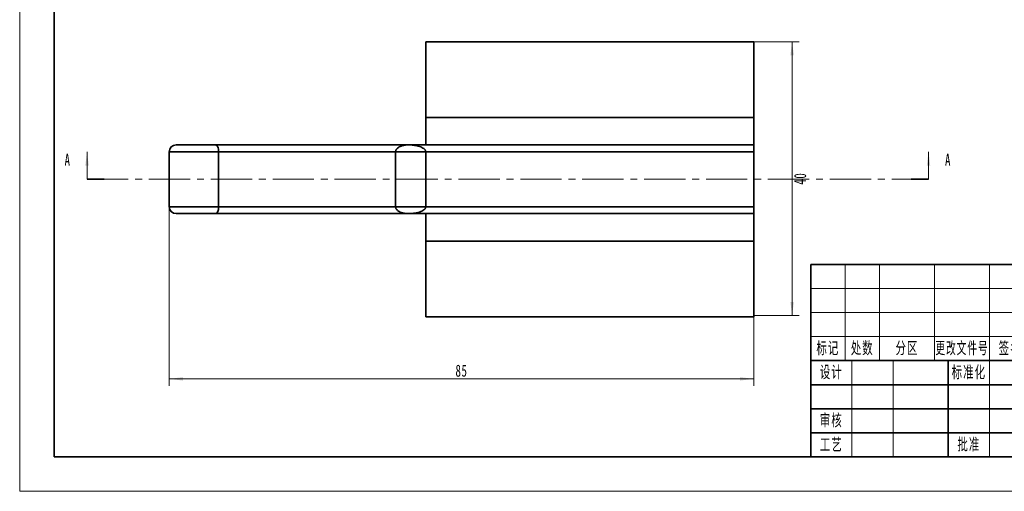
# Model space of a CAD drawing. Header units: millimetres. Extents: x -210 to 289, y -148 to 148.
# Tile 1 of 3: x -210 to 76, y -148 to -11. Entities that reach past the tile are written whole.
import ezdxf
from ezdxf.enums import TextEntityAlignment as Align

# ---------------------------------------------------------------- set-up
doc = ezdxf.new("R2010")
doc.units = ezdxf.units.MM
doc.linetypes.add('点画线', pattern=[18, 12, -2, 2, -2])
doc.layers.get('0').update_dxf_attribs({"lineweight": 35})
for name, color, linetype, lineweight in [('中心线层', 1, '点画线', 18), ('尺寸线层', 3, 'Continuous', 18), ('粗实线层', 7, 'Continuous', 35), ('细实线层', 7, 'Continuous', 18)]:
    doc.layers.add(name, color=color, linetype=linetype, lineweight=lineweight)
doc.styles.add('标准', font='txt', dxfattribs={"width": 0.667})
doc.dimstyles.new('GB_尺寸', dxfattribs={"dimtxt": 3.5, "dimasz": 4, "dimexe": 2, "dimexo": 0, "dimtad": 1, "dimdsep": 46, "dimtxsty": '标准', "dimblk": '_CAXARROW', "dimcen": 0, "dimdle": 6, "dimazin": 2, "dimtfac": 0.707107, "dimtdec": 3, "dimtmove": 2, "dimatfit": 3, "dimfxl": 0, "dimfrac": 2, "dimtolj": 1, "dimtzin": 0, "dimarcsym": 0})

# ---------------------------------------------------------------- blocks, each defined once
blk = doc.blocks.new('$CAXA_FRAME_13B17AC1$')
at = {"layer": '粗实线层'}
for p, q in [((-200, 138.5), (-200, -138.5)), ((-200, -138.5), (200, -138.5))]:
    blk.add_line(p, q, dxfattribs=at)
at = {"layer": '细实线层'}
for p, q in [((-210, 148.5), (-210, -148.5)), ((-210, -148.5), (210, -148.5))]:
    blk.add_line(p, q, dxfattribs=at)
blk = doc.blocks.new('$CAXA_TITLE_151E506F$')
at = {"layer": '粗实线层'}
for p, q in [((0, 56), (-180, 56)), ((-180, 56), (-180, 0)), ((-100, 56), (-100, 0)), ((-50, 56), (-50, 0)), ((0, 0), (0, 56)), ((0, 39), (-50, 39)), ((-50, 28), (-180, 28)), ((-140, 28), (-140, 0)), ((-74, 28), (-74, 9)), ((-62, 28), (-62, 9)), ((-100, 21), (-180, 21)), ((0, 21), (-50, 21)), ((-100, 14), (-180, 14)), ((0, 9), (-100, 9)), ((-100, 7), (-180, 7)), ((0, 0), (-180, 0))]:
    blk.add_line(p, q, dxfattribs=at)
at = {"layer": '细实线层'}
for p, q in [((-170, 56), (-170, 28)), ((-160, 56), (-160, 28)), ((-144, 56), (-144, 28)), ((-128, 56), (-128, 0)), ((-116, 56), (-116, 0)), ((-100, 49), (-180, 49)), ((-100, 42), (-180, 42)), ((-100, 35), (-180, 35)), ((-168, 28), (-168, 0)), ((-156, 28), (-156, 0)), ((-50, 18), (-100, 18)), ((-93.5, 18), (-93.5, 9)), ((-87, 18), (-87, 9)), ((-80.5, 18), (-80.5, 9))]:
    blk.add_line(p, q, dxfattribs=at)
at = {"layer": '尺寸线层', "char_height": 3.5, "attachment_point": 5, "line_spacing_factor": 1.369753, "style": '标准'}
for s, insert, width in [('\\T1.1;标记', (-175, 31.5), 18), ('\\T1.1;处数', (-165, 31.5), 18), ('\\T1.1;分区', (-152, 31.5), 30), ('\\T1.1;{\\W0.618357;更改文件号}', (-136, 31.5), 30), ('\\T1.1;签名', (-122, 31.5), 22), ('\\T1.1;{\\W0.634692;年、月、日}', (-108, 31.5), 30), ('\\T1.1;设计', (-174, 24.5), 22), ('\\T1.1;标准化', (-134, 24.5), 22), ('\\T1.1;阶段标记', (-87, 23), 50), ('\\T1.1;重量', (-68, 23), 22), ('\\T1.1;比例', (-56, 23), 22), ('\\T1.1;审核', (-174, 10.5), 22), ('\\T1.1;工艺', (-174, 3.5), 22), ('\\T1.1;批准', (-134, 3.5), 22), ('\\T1.1;共', (-95, 4.5), 8), ('\\T1.1;张', (-81, 4.5), 8), ('\\T1.1;第', (-69, 4.5), 8), ('\\T1.1;张', (-55, 4.5), 8)]:
    blk.add_mtext(s, dxfattribs=dict(at, insert=insert, width=width))
at = {"layer": '尺寸线层', "style": '标准'}
for tag, height, width, p in [('标记C', 3.54, 0.667, (-175, 52.5)), ('处数C', 3.54, 0.667, (-165, 52.5)), ('分区C', 3.54, 0.667, (-152, 52.5)), ('更改文件号C', 3.54, 0.512156, (-136, 52.5)), ('更改签名C', 3.54, 0.459969, (-122, 52.5)), ('更改日期C', 3.54, 0.62723, (-108, 52.5)), ('单位名称', 5.05, 0.667, (-25, 47.5)), ('标记B', 3.54, 0.667, (-175, 45.5)), ('处数B', 3.54, 0.667, (-165, 45.5)), ('分区B', 3.54, 0.667, (-152, 45.5)), ('更改文件号B', 3.54, 0.512156, (-136, 45.5)), ('更改签名B', 3.54, 0.459969, (-122, 45.5)), ('更改日期B', 3.54, 0.62723, (-108, 45.5)), ('材料名称', 5.05, 0.667, (-75, 42)), ('标记A', 3.54, 0.667, (-175, 38.5)), ('处数A', 3.54, 0.667, (-165, 38.5)), ('分区A', 3.54, 0.667, (-152, 38.5)), ('更改文件号A', 3.54, 0.512156, (-136, 38.5)), ('更改签名A', 3.54, 0.459969, (-122, 38.5)), ('更改日期A', 3.54, 0.62723, (-108, 38.5)), ('图纸名称', 5.05, 0.667, (-25, 30)), ('设计', 3.54, 0.667, (-162, 24.5)), ('设计日期', 3.54, 0.667, (-148, 24.5)), ('标准化', 3.54, 0.667, (-122, 24.5)), ('标准化日期', 3.54, 0.569556, (-108, 24.5)), ('图纸编号', 5.05, 0.667, (-25, 15)), ('阶段标记S', 3.54, 0.229984, (-96.75, 13.5)), ('阶段标记A', 3.54, 0.229984, (-90.25, 13.5)), ('阶段标记B', 3.54, 0.229984, (-83.75, 13.5)), ('阶段标记C', 3.54, 0.229984, (-77.25, 13.5)), ('重量', 3.54, 0.667, (-68, 13.5)), ('图纸比例', 3.54, 0.524733, (-56, 13.5)), ('审核', 3.54, 0.667, (-162, 10.5)), ('审核日期', 3.54, 0.667, (-148, 10.5)), ('工艺', 3.54, 0.667, (-162, 3.5)), ('工艺日期', 3.54, 0.667, (-148, 3.5)), ('批准', 3.54, 0.667, (-122, 3.5)), ('批准日期', 3.54, 0.667, (-108, 3.5)), ('页数', 3.54, 0.667, (-88, 4.5)), ('页码', 3.54, 0.667, (-62, 4.5)), ('投影符号', 3.54, 0.667, (-25, 4.5))]:
    blk.add_attdef(tag, text='', height=height, dxfattribs=dict(at, width=width)).set_placement(p, align=Align.MIDDLE_CENTER)
blk = doc.blocks.new('*X4')
at = {"layer": '尺寸线层'}
for points in [[(-244.69, 8), (-245.19, 4), (-244.19, 4)], [(0, 8), (-0.5, 4), (0.5, 4)]]:
    blk.add_hatch(color=0, dxfattribs=at).paths.add_polyline_path(points, flags=0)
at = {"layer": '尺寸线层', "color": 0}
for p, q in [((-244.69, 0), (-244.69, 8)), ((0, 0), (0, 8))]:
    blk.add_line(p, q, dxfattribs=at)
at = {"layer": '尺寸线层', "color": 0, "linetype": 'Continuous', "lineweight": 35}
for p, q in [((-244.69, 0), (-239.69, 0)), ((-5, 0), (0, 0))]:
    blk.add_line(p, q, dxfattribs=at)
at = {"layer": '尺寸线层', "color": 0, "char_height": 3.5, "width": 7, "attachment_point": 5, "line_spacing_factor": 1.15057, "style": '标准'}
for insert in [(-250.35, 5.66), (5.66, 5.66)]:
    blk.add_mtext('\\T1.1;A', dxfattribs=dict(at, insert=insert))
blk = doc.blocks.new('*X20')
at = {"layer": '尺寸线层', "linetype": 'Continuous'}
for points in [[(14.61, -17.74), (15.11, -21.74), (14.11, -21.74)], [(14.61, -97.41), (15.11, -93.41), (14.11, -93.41)]]:
    blk.add_hatch(color=0, dxfattribs=at).paths.add_polyline_path(points, flags=0)
at = {"layer": '尺寸线层', "color": 0, "linetype": 'Continuous'}
for p, q in [((3.46, -17.74), (16.61, -17.74)), ((14.61, -17.74), (14.61, -97.41)), ((3.46, -97.41), (16.61, -97.41))]:
    blk.add_line(p, q, dxfattribs=at)
at = {"layer": '尺寸线层', "color": 0, "insert": (16.96, -57.57), "char_height": 3.5, "width": 7, "attachment_point": 5, "rotation": 90, "line_spacing_factor": 1.15057, "style": '标准'}
blk.add_mtext('\\T1.1;40', dxfattribs=at)
blk = doc.blocks.new('_CAXARROW')
blk.add_hatch(color=0).paths.add_polyline_path([(0, 0), (-1, 0.125), (-1, -0.125)], flags=0)
blk = doc.blocks.new('*X30')
at = {"layer": '尺寸线层', "linetype": 'Continuous'}
for points in [[(-166.54, -115.79), (-162.54, -116.29), (-162.54, -115.29)], [(3.46, -115.79), (-0.54, -116.29), (-0.54, -115.29)]]:
    blk.add_hatch(color=0, dxfattribs=at).paths.add_polyline_path(points, flags=0)
at = {"layer": '尺寸线层', "color": 0, "linetype": 'Continuous'}
for p, q in [((-166.54, -57.74), (-166.54, -117.79)), ((3.46, -57.74), (3.46, -117.79)), ((3.46, -115.79), (-166.54, -115.79))]:
    blk.add_line(p, q, dxfattribs=at)
at = {"layer": '尺寸线层', "color": 0, "insert": (-81.54, -113.44), "char_height": 3.5, "width": 7, "attachment_point": 5, "line_spacing_factor": 1.15057, "style": '标准'}
blk.add_mtext('\\T1.1;85', dxfattribs=at)

msp = doc.modelspace()

# ---------------------------------------------------------------- linework, layer by layer
at = {"layer": '中心线层'}
msp.add_line((-190.424, -57.742), (54.269, -57.742), dxfattribs=at)
at = {"layer": '粗实线层'}
for p, q in [((-91.913, -17.742), (-91.913, -47.742)), ((-91.913, -17.742), (-91.913, -17.742)), ((-91.913, -17.742), (3.459, -17.742)), ((-91.913, -19.742), (-91.913, -39.742)), ((3.459, -19.742), (3.459, -39.742)), ((-91.913, -39.742), (3.459, -39.742)), ((-164.541, -47.742), (-164.54, -47.742)), ((-164.54, -47.742), (-153.025, -47.742)), ((-153.025, -47.742), (-97.003, -47.742)), ((-97.003, -47.742), (3.46, -47.742)), ((-166.54, -49.742), (-166.541, -49.742)), ((-166.541, -65.742), (-166.541, -49.742)), ((-152.146, -49.742), (-166.54, -49.742)), ((-166.54, -65.742), (-166.54, -49.742)), ((-152.146, -65.742), (-152.146, -49.742)), ((-100.698, -49.742), (-152.146, -49.742)), ((-100.698, -65.742), (-100.698, -49.742)), ((-91.911, -49.742), (-100.698, -49.742)), ((3.46, -49.742), (-91.911, -49.742)), ((-91.911, -49.742), (-91.911, -65.742)), ((3.46, -65.742), (3.46, -49.742)), ((-166.541, -65.742), (-166.54, -65.742)), ((-166.54, -65.742), (-152.146, -65.742)), ((-152.146, -65.742), (-100.698, -65.742)), ((-91.911, -65.742), (-100.698, -65.742)), ((-91.911, -65.742), (3.46, -65.742)), ((-164.54, -67.742), (-164.541, -67.742)), ((-153.025, -67.742), (-164.54, -67.742)), ((-97.003, -67.742), (-153.025, -67.742)), ((3.46, -67.742), (-97.003, -67.742)), ((-91.913, -67.742), (-91.913, -97.742)), ((3.459, -75.742), (-91.913, -75.742)), ((-91.913, -75.742), (-91.913, -95.742)), ((3.459, -75.742), (3.459, -95.742)), ((-91.913, -97.742), (-91.913, -97.742)), ((3.459, -97.742), (-91.913, -97.742))]:
    msp.add_line(p, q, dxfattribs=at)
for points in [[(-91.913, -19.742), (-91.913, -19.352), (-91.913, -18.977), (-91.913, -18.631), (-91.913, -18.328), (-91.913, -18.079), (-91.913, -17.894), (-91.913, -17.781), (-91.913, -17.742)], [(3.459, -17.742), (3.459, -17.781), (3.459, -17.894), (3.459, -18.079), (3.459, -18.328), (3.459, -18.631), (3.459, -18.977), (3.459, -19.352), (3.459, -19.742)], [(-91.912, -47.742), (-91.912, -47.676), (-91.913, -46.813), (-91.913, -45.83), (-91.913, -44.742), (-91.913, -43.569), (-91.913, -42.33), (-91.913, -41.047), (-91.913, -39.742)], [(3.459, -39.742), (3.459, -41.047), (3.459, -42.33), (3.459, -43.569), (3.459, -44.742), (3.459, -45.83), (3.459, -46.813), (3.459, -47.676), (3.459, -47.742)], [(-152.146, -49.742), (-152.163, -49.352), (-152.213, -48.977), (-152.294, -48.631), (-152.403, -48.328), (-152.536, -48.079), (-152.688, -47.894), (-152.853, -47.781), (-153.025, -47.742)], [(3.46, -47.742), (3.46, -47.781), (3.46, -47.894), (3.46, -48.079), (3.46, -48.328), (3.46, -48.631), (3.46, -48.977), (3.46, -49.352), (3.46, -49.742)], [(-152.146, -65.742), (-152.163, -66.132), (-152.213, -66.508), (-152.294, -66.853), (-152.403, -67.156), (-152.536, -67.405), (-152.688, -67.59), (-152.853, -67.704), (-153.025, -67.742)], [(3.46, -65.742), (3.46, -66.132), (3.46, -66.508), (3.46, -66.853), (3.46, -67.156), (3.46, -67.405), (3.46, -67.59), (3.46, -67.704), (3.46, -67.742)], [(-91.913, -75.742), (-91.913, -74.437), (-91.913, -73.154), (-91.913, -71.915), (-91.913, -70.742), (-91.913, -69.655), (-91.913, -68.671), (-91.912, -67.809), (-91.912, -67.742)], [(3.459, -67.742), (3.459, -67.809), (3.459, -68.671), (3.459, -69.655), (3.459, -70.742), (3.459, -71.915), (3.459, -73.154), (3.459, -74.437), (3.459, -75.742)], [(-91.913, -97.742), (-91.913, -97.704), (-91.913, -97.59), (-91.913, -97.405), (-91.913, -97.156), (-91.913, -96.853), (-91.913, -96.508), (-91.913, -96.132), (-91.913, -95.742)], [(3.459, -95.742), (3.459, -96.132), (3.459, -96.508), (3.459, -96.853), (3.459, -97.156), (3.459, -97.405), (3.459, -97.59), (3.459, -97.704), (3.459, -97.742)]]:
    msp.add_lwpolyline(points, dxfattribs=at)
for centre, start, end in [((-164.541, -49.742), 90, 180), ((-164.54, -49.742), 90, 180), ((-164.541, -65.742), 180, 270), ((-164.54, -65.742), 180, 270)]:
    msp.add_arc(centre, 2, start, end, dxfattribs=at)
for points, knots in [([(-100.698, -49.742), (-100.697, -49.706), (-100.695, -49.634), (-100.678, -49.527), (-100.651, -49.42), (-100.614, -49.314), (-100.566, -49.208), (-100.507, -49.104), (-100.365, -48.894), (-100.072, -48.605), (-99.606, -48.304), (-99.021, -48.051), (-98.493, -47.904), (-98.028, -47.817), (-97.705, -47.776), (-97.358, -47.748), (-97.134, -47.744), (-97.003, -47.742)], [0, 0, 0, 0, 0.078965, 0.1596582, 0.2434445, 0.3315451, 0.4250122, 0.5247284, 0.6314211, 1.0848318, 1.6666063, 2.2974984, 3.0782191, 3.4309012, 3.8351455, 4.140871, 4.5714479, 4.5714479, 4.5714479, 4.5714479]), ([(-97.003, -47.742), (-96.822, -47.744), (-96.513, -47.748), (-96.035, -47.776), (-95.591, -47.817), (-94.95, -47.904), (-94.221, -48.051), (-93.417, -48.304), (-92.774, -48.605), (-92.345, -48.913), (-92.112, -49.175), (-91.998, -49.36), (-91.925, -49.55), (-91.916, -49.679), (-91.911, -49.742)], [0, 0, 0, 0, 0.5497434, 0.9401739, 1.4562698, 1.906682, 2.9035006, 3.7091498, 4.4519557, 5.0309625, 5.2633122, 5.470513, 5.6587631, 5.8362574, 5.8362574, 5.8362574, 5.8362574]), ([(-97.003, -67.742), (-97.134, -67.74), (-97.358, -67.736), (-97.705, -67.708), (-98.028, -67.667), (-98.493, -67.581), (-99.021, -67.433), (-99.606, -67.18), (-100.072, -66.879), (-100.384, -66.571), (-100.552, -66.31), (-100.635, -66.124), (-100.688, -65.934), (-100.695, -65.805), (-100.698, -65.742)], [0, 0, 0, 0, 0.4305862, 0.7363907, 1.1406226, 1.4934077, 2.2741654, 2.9051897, 3.4869921, 3.9404988, 4.1224866, 4.2847766, 4.4322234, 4.5712456, 4.5712456, 4.5712456, 4.5712456]), ([(-91.911, -65.742), (-91.913, -65.778), (-91.916, -65.85), (-91.939, -65.957), (-91.976, -66.064), (-92.027, -66.171), (-92.094, -66.276), (-92.174, -66.38), (-92.371, -66.59), (-92.774, -66.879), (-93.417, -67.18), (-94.221, -67.433), (-94.95, -67.581), (-95.591, -67.667), (-96.035, -67.708), (-96.513, -67.736), (-96.822, -67.74), (-97.003, -67.742)], [0, 0, 0, 0, 0.1008187, 0.203844, 0.3108184, 0.4233011, 0.5426355, 0.6699484, 0.8061686, 1.385062, 2.1278441, 2.9333374, 3.9301247, 4.3804124, 4.8965325, 5.2868684, 5.8366087, 5.8366087, 5.8366087, 5.8366087])]:
    msp.add_open_spline(points, degree=3, knots=knots, dxfattribs=at)

# ---------------------------------------------------------------- block references
at = {"layer": '尺寸线层'}
msp.add_blockref('*X4', (54.269, -57.742), dxfattribs=at)
at = {"layer": '粗实线层'}
msp.add_blockref('$CAXA_FRAME_13B17AC1$', (0, 0), dxfattribs=at)
ref = msp.add_blockref('$CAXA_TITLE_151E506F$', (200, -138.5), dxfattribs=at)
ref.add_attrib('图纸名称', '脚掌（2）', dxfattribs={"layer": '尺寸线层', "height": 5, "style": '标准', "width": 0.667}).set_placement((175, -108.5), align=Align.MIDDLE_CENTER)
ref.add_attrib('图纸比例', '2:1', dxfattribs={"layer": '尺寸线层', "height": 3.5, "style": '标准', "width": 0.667}).set_placement((144, -125), align=Align.MIDDLE_CENTER)

# ---------------------------------------------------------------- dimensions: what is measured, and where the dimension line sits
at = {"layer": '尺寸线层'}
for base, p1, p2, angle, text, picture, middle in [((14.606, -97.405), (3.459, -17.742), (3.459, -97.405), 270.00002, '40', '*X20', (16.962, -57.574)), ((-166.541, -115.792), (3.46, -57.742), (-166.541, -57.742), 180, '85', '*X30', (-81.54, -113.436))]:
    dim = msp.add_linear_dim(base=base, p1=p1, p2=p2, angle=angle, text=text, dimstyle='GB_尺寸', override={"dimscale": 1, "dimsah": 1, "dimtfac": 1, "dimtfill": 1, "dimtzin": 0}, dxfattribs=at)
    dim.commit()
    dim.dimension.update_dxf_attribs({"geometry": picture, "text_midpoint": middle})

doc.saveas('drawing.dxf')
